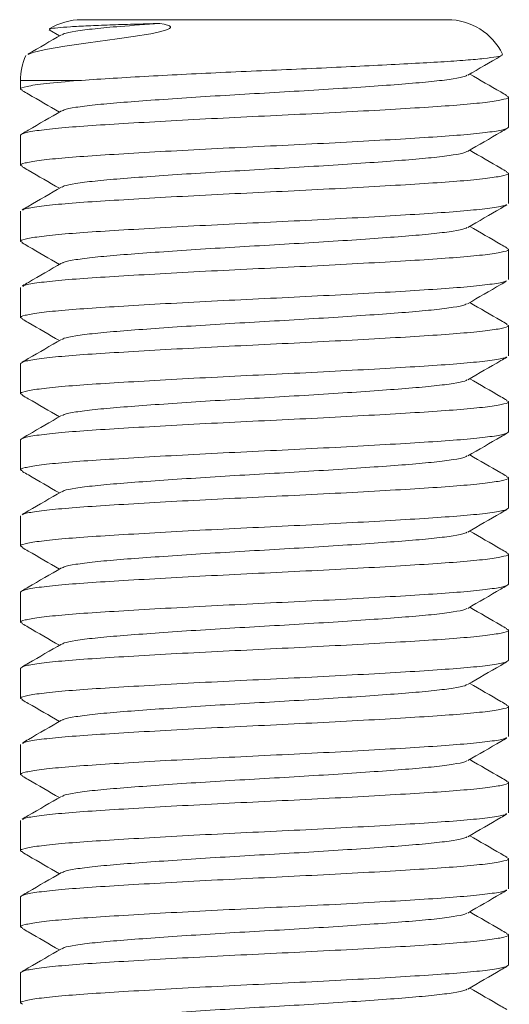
# Model space of a CAD drawing. Header units: millimetres. Extents: x 0 to 210, y 0 to 297.
# Tile 4 of 6: x 63.49 to 71.52, y 163.31 to 179.47. Entities that reach past the tile are written whole.
import ezdxf

# ---------------------------------------------------------------- set-up
doc = ezdxf.new("R2010")
doc.units = ezdxf.units.MM

msp = doc.modelspace()

# ---------------------------------------------------------------- linework, layer by layer
at = {"color": 7, "linetype": 'Continuous', "lineweight": 15}
for p, q in [((64.507, 179.471), (67.507, 179.471)), ((67.507, 179.471), (70.507, 179.471)), ((63.974, 179.303), (64.144, 179.204)), ((63.507, 178.471), (63.507, 178.331)), ((71.507, 177.706), (71.507, 178.202)), ((63.507, 177.577), (63.507, 177.081)), ((71.507, 176.456), (71.507, 176.952)), ((63.507, 176.327), (63.507, 175.831)), ((71.507, 175.206), (71.507, 175.702)), ((63.507, 175.077), (63.507, 174.581)), ((71.507, 173.956), (71.507, 174.452)), ((63.507, 173.827), (63.507, 173.331)), ((71.507, 172.706), (71.507, 173.202)), ((63.507, 172.577), (63.507, 172.081)), ((71.507, 171.456), (71.507, 171.952)), ((63.507, 171.327), (63.507, 170.831)), ((71.507, 170.206), (71.507, 170.702)), ((63.507, 170.077), (63.507, 169.581)), ((71.507, 168.956), (71.507, 169.452)), ((63.507, 168.827), (63.507, 168.331)), ((71.507, 167.706), (71.507, 168.202)), ((63.507, 167.577), (63.507, 167.081)), ((71.507, 166.456), (71.507, 166.952)), ((63.507, 166.327), (63.507, 165.831)), ((71.507, 165.206), (71.507, 165.702)), ((63.507, 165.077), (63.507, 164.581)), ((71.507, 163.956), (71.507, 164.452)), ((63.507, 163.827), (63.507, 163.331))]:
    msp.add_line(p, q, dxfattribs=at)
at = {"color": 8, "linetype": 'Continuous', "lineweight": 15}
msp.add_line((64.447, 178.471), (63.507, 178.471), dxfattribs=at)
at = {"color": 7, "linetype": 'Continuous', "lineweight": 15, "flags": 128}
msp.add_lwpolyline([(63.631, 178.9), (63.708, 178.934), (63.915, 178.983), (64.231, 179.037), (64.614, 179.092), (65.091, 179.155), (65.355, 179.193), (65.642, 179.241), (65.764, 179.266), (65.882, 179.297), (65.93, 179.315), (65.947, 179.325), (65.961, 179.335), (65.966, 179.345), (65.965, 179.355), (65.95, 179.368), (65.862, 179.396), (65.791, 179.409), (65.791, 179.409)], dxfattribs=at)
at = {"color": 7, "linetype": 'Continuous', "lineweight": 15}
for centre, start, end in [((64.507, 178.471), 90, 121.955), ((70.507, 178.471), 25.8897, 90), ((64.507, 178.471), 155.759, 180)]:
    msp.add_arc(centre, 1, start, end, dxfattribs=at)
for points, knots in [([(65.791, 179.409), (65.645, 179.405), (65.351, 179.397), (64.956, 179.385), (64.603, 179.371), (64.312, 179.355), (64.103, 179.339), (63.989, 179.325), (63.983, 179.317), (63.981, 179.314)], [0, 0, 0, 0, 0.1409063, 0.285265, 0.4388638, 0.5965665, 0.7562843, 0.9206162, 1, 1, 1, 1]), ([(65.791, 179.409), (65.564, 179.393), (65.16, 179.364), (64.708, 179.323), (64.399, 179.283), (64.223, 179.249), (64.2, 179.23), (64.193, 179.224)], [0, 0, 0, 0, 0.264695, 0.473416, 0.686255, 0.899094, 1, 1, 1, 1]), ([(64.177, 179.224), (63.996, 179.119), (63.813, 179.012), (63.63, 178.906), (63.628, 178.905)], [0, 0, 0, 0, 0.988536, 1, 1, 1, 1]), ([(71.397, 178.9), (71.401, 178.896), (71.415, 178.884), (71.32, 178.862), (71.122, 178.834), (70.814, 178.806), (70.414, 178.779), (69.928, 178.752), (69.378, 178.723), (68.766, 178.693), (68.122, 178.663), (67.453, 178.634), (66.79, 178.604), (66.139, 178.572), (65.521, 178.539), (64.936, 178.505), (64.612, 178.483), (64.447, 178.471)], [0, 0, 0, 0, 0.033974, 0.1003, 0.168505, 0.235549, 0.304537, 0.37159, 0.440549, 0.508249, 0.57791, 0.645639, 0.715319, 0.783299, 0.853245, 0.925438, 1, 1, 1, 1]), ([(70.839, 178.561), (71.02, 178.666), (71.208, 178.775), (71.396, 178.884), (71.403, 178.888)], [0, 0, 0, 0, 0.963368, 1, 1, 1, 1]), ([(71.476, 178.228), (71.444, 178.247), (71.242, 178.364), (71.04, 178.481), (70.871, 178.579)], [0, 0, 0, 0, 0.16168, 1, 1, 1, 1]), ([(64.447, 178.471), (64.262, 178.456), (63.891, 178.425), (63.588, 178.376), (63.475, 178.34), (63.528, 178.319), (63.543, 178.313)], [0, 0, 0, 0, 0.294799, 0.59214, 0.883939, 1, 1, 1, 1]), ([(70.823, 178.561), (70.816, 178.554), (70.793, 178.535), (70.616, 178.501), (70.308, 178.461), (69.889, 178.423), (69.381, 178.385), (68.797, 178.345), (68.163, 178.305), (67.507, 178.267), (66.852, 178.229), (66.218, 178.189), (65.634, 178.148), (65.126, 178.111), (64.707, 178.073), (64.399, 178.033), (64.222, 177.999), (64.199, 177.98), (64.192, 177.973)], [0, 0, 0, 0, 0.033276, 0.100511, 0.167747, 0.233682, 0.299616, 0.366852, 0.434087, 0.500022, 0.565957, 0.633192, 0.700428, 0.766362, 0.832297, 0.899533, 0.966768, 1, 1, 1, 1]), ([(63.538, 178.306), (63.571, 178.287), (63.773, 178.17), (63.975, 178.053), (64.144, 177.954)], [0, 0, 0, 0, 0.16169, 1, 1, 1, 1]), ([(63.507, 177.577), (63.522, 177.59), (63.552, 177.615), (63.789, 177.655), (64.161, 177.696), (64.661, 177.734), (65.269, 177.771), (65.967, 177.812), (66.725, 177.852), (67.507, 177.89), (68.29, 177.928), (69.048, 177.968), (69.746, 178.008), (70.354, 178.046), (70.853, 178.084), (71.229, 178.124), (71.451, 178.165), (71.534, 178.196), (71.487, 178.214), (71.472, 178.22)], [0, 0, 0, 0, 0.060135, 0.121454, 0.182773, 0.242908, 0.303043, 0.364362, 0.425681, 0.485816, 0.545951, 0.60727, 0.668589, 0.728724, 0.788859, 0.850179, 0.911498, 0.971633, 1, 1, 1, 1]), ([(64.176, 177.973), (63.995, 177.868), (63.781, 177.744), (63.567, 177.62), (63.534, 177.601)], [0, 0, 0, 0, 0.846718, 1, 1, 1, 1]), ([(71.507, 177.706), (71.493, 177.694), (71.463, 177.669), (71.225, 177.628), (70.854, 177.588), (70.354, 177.55), (69.746, 177.512), (69.048, 177.472), (68.29, 177.432), (67.507, 177.394), (66.725, 177.356), (65.967, 177.316), (65.269, 177.275), (64.661, 177.238), (64.162, 177.2), (63.786, 177.16), (63.564, 177.119), (63.481, 177.089), (63.526, 177.071), (63.54, 177.065)], [0, 0, 0, 0, 0.060287, 0.121762, 0.183236, 0.243524, 0.303811, 0.365285, 0.42676, 0.487047, 0.547334, 0.608809, 0.670283, 0.730571, 0.790858, 0.852332, 0.913807, 0.974094, 1, 1, 1, 1]), ([(70.837, 177.31), (71.019, 177.415), (71.232, 177.539), (71.446, 177.663), (71.479, 177.682)], [0, 0, 0, 0, 0.84693, 1, 1, 1, 1]), ([(70.822, 177.31), (70.815, 177.304), (70.792, 177.285), (70.616, 177.251), (70.308, 177.211), (69.889, 177.173), (69.381, 177.135), (68.797, 177.095), (68.163, 177.055), (67.507, 177.017), (66.852, 176.979), (66.218, 176.939), (65.634, 176.898), (65.126, 176.861), (64.707, 176.823), (64.399, 176.783), (64.222, 176.749), (64.199, 176.73), (64.192, 176.723)], [0, 0, 0, 0, 0.031946, 0.099282, 0.166618, 0.232651, 0.298684, 0.36602, 0.433356, 0.499389, 0.565422, 0.632758, 0.700094, 0.766127, 0.83216, 0.899496, 0.966832, 1, 1, 1, 1]), ([(71.479, 176.977), (71.446, 176.996), (71.243, 177.113), (71.041, 177.231), (70.871, 177.329)], [0, 0, 0, 0, 0.161395, 1, 1, 1, 1]), ([(63.535, 177.057), (63.568, 177.038), (63.771, 176.921), (63.974, 176.803), (64.144, 176.704)], [0, 0, 0, 0, 0.161253, 1, 1, 1, 1]), ([(63.54, 176.344), (63.55, 176.351), (63.577, 176.371), (63.792, 176.406), (64.16, 176.446), (64.661, 176.484), (65.269, 176.521), (65.967, 176.562), (66.725, 176.602), (67.507, 176.64), (68.29, 176.678), (69.048, 176.718), (69.746, 176.758), (70.354, 176.796), (70.853, 176.834), (71.229, 176.874), (71.451, 176.915), (71.534, 176.945), (71.488, 176.963), (71.474, 176.969)], [0, 0, 0, 0, 0.035461, 0.098515, 0.161569, 0.223405, 0.285241, 0.348295, 0.411349, 0.473185, 0.535021, 0.598075, 0.661129, 0.722965, 0.784801, 0.847855, 0.910909, 0.972745, 1, 1, 1, 1]), ([(64.176, 176.723), (63.995, 176.618), (63.782, 176.494), (63.568, 176.37), (63.535, 176.351)], [0, 0, 0, 0, 0.846837, 1, 1, 1, 1]), ([(71.474, 176.44), (71.465, 176.433), (71.437, 176.413), (71.223, 176.378), (70.854, 176.338), (70.353, 176.3), (69.746, 176.262), (69.048, 176.222), (68.29, 176.182), (67.507, 176.144), (66.725, 176.106), (65.967, 176.066), (65.269, 176.025), (64.661, 175.988), (64.162, 175.95), (63.786, 175.91), (63.564, 175.869), (63.481, 175.839), (63.526, 175.821), (63.539, 175.816)], [0, 0, 0, 0, 0.034726, 0.09792, 0.161115, 0.223088, 0.285062, 0.348256, 0.411451, 0.473425, 0.535398, 0.598593, 0.661787, 0.723761, 0.785734, 0.848929, 0.912123, 0.974097, 1, 1, 1, 1]), ([(70.838, 176.06), (71.019, 176.165), (71.232, 176.289), (71.446, 176.413), (71.479, 176.432)], [0, 0, 0, 0, 0.846961, 1, 1, 1, 1]), ([(70.822, 176.06), (70.815, 176.054), (70.792, 176.035), (70.616, 176.001), (70.308, 175.961), (69.889, 175.923), (69.381, 175.885), (68.797, 175.845), (68.163, 175.805), (67.507, 175.767), (66.852, 175.729), (66.218, 175.689), (65.634, 175.648), (65.126, 175.611), (64.707, 175.573), (64.399, 175.533), (64.224, 175.499), (64.202, 175.481), (64.195, 175.475)], [0, 0, 0, 0, 0.032234, 0.099752, 0.167271, 0.233482, 0.299694, 0.367213, 0.434731, 0.500943, 0.567155, 0.634673, 0.702191, 0.768403, 0.834615, 0.902133, 0.969652, 1, 1, 1, 1]), ([(71.479, 175.727), (71.446, 175.746), (71.243, 175.863), (71.041, 175.981), (70.871, 176.079)], [0, 0, 0, 0, 0.1614399, 1, 1, 1, 1]), ([(63.534, 175.808), (63.567, 175.789), (63.77, 175.671), (63.974, 175.553), (64.144, 175.454)], [0, 0, 0, 0, 0.161332, 1, 1, 1, 1]), ([(63.543, 175.095), (63.552, 175.102), (63.58, 175.121), (63.792, 175.156), (64.16, 175.196), (64.661, 175.234), (65.269, 175.271), (65.967, 175.312), (66.725, 175.352), (67.507, 175.39), (68.29, 175.428), (69.048, 175.468), (69.746, 175.508), (70.354, 175.546), (70.853, 175.584), (71.229, 175.624), (71.451, 175.665), (71.534, 175.695), (71.488, 175.714), (71.474, 175.719)], [0, 0, 0, 0, 0.032833, 0.096054, 0.159275, 0.221276, 0.283276, 0.346497, 0.409718, 0.471719, 0.533719, 0.59694, 0.660162, 0.722162, 0.784162, 0.847383, 0.910605, 0.972605, 1, 1, 1, 1]), ([(64.179, 175.475), (63.998, 175.37), (63.785, 175.246), (63.571, 175.122), (63.538, 175.103)], [0, 0, 0, 0, 0.847182, 1, 1, 1, 1]), ([(71.472, 175.188), (71.462, 175.182), (71.435, 175.162), (71.222, 175.128), (70.855, 175.088), (70.353, 175.05), (69.746, 175.012), (69.048, 174.972), (68.29, 174.932), (67.507, 174.894), (66.725, 174.856), (65.967, 174.816), (65.269, 174.775), (64.661, 174.738), (64.162, 174.7), (63.786, 174.66), (63.564, 174.619), (63.481, 174.589), (63.527, 174.57), (63.54, 174.565)], [0, 0, 0, 0, 0.032726, 0.095969, 0.159213, 0.221235, 0.283257, 0.346501, 0.409744, 0.471766, 0.533789, 0.597032, 0.660276, 0.722298, 0.78432, 0.847564, 0.910807, 0.972829, 1, 1, 1, 1]), ([(70.836, 174.809), (71.017, 174.914), (71.23, 175.038), (71.444, 175.162), (71.476, 175.181)], [0, 0, 0, 0, 0.8471874, 1, 1, 1, 1]), ([(70.82, 174.809), (70.813, 174.803), (70.79, 174.784), (70.615, 174.751), (70.308, 174.711), (69.889, 174.673), (69.381, 174.635), (68.797, 174.595), (68.163, 174.555), (67.507, 174.517), (66.852, 174.479), (66.218, 174.439), (65.634, 174.398), (65.126, 174.361), (64.707, 174.323), (64.399, 174.283), (64.223, 174.249), (64.2, 174.23), (64.193, 174.224)], [0, 0, 0, 0, 0.030182, 0.09772, 0.165258, 0.23149, 0.297721, 0.365259, 0.432798, 0.499029, 0.56526, 0.632799, 0.700337, 0.766568, 0.8328, 0.900338, 0.967876, 1, 1, 1, 1]), ([(71.48, 174.476), (71.447, 174.495), (71.244, 174.613), (71.041, 174.731), (70.871, 174.829)], [0, 0, 0, 0, 0.161348, 1, 1, 1, 1]), ([(63.536, 174.557), (63.569, 174.538), (63.771, 174.421), (63.974, 174.303), (64.144, 174.204)], [0, 0, 0, 0, 0.161467, 1, 1, 1, 1]), ([(63.507, 173.827), (63.522, 173.84), (63.552, 173.865), (63.789, 173.905), (64.161, 173.946), (64.661, 173.984), (65.269, 174.021), (65.967, 174.062), (66.725, 174.102), (67.507, 174.14), (68.29, 174.178), (69.048, 174.218), (69.746, 174.258), (70.354, 174.296), (70.853, 174.334), (71.229, 174.374), (71.451, 174.415), (71.534, 174.445), (71.489, 174.463), (71.476, 174.468)], [0, 0, 0, 0, 0.060323, 0.121835, 0.183346, 0.24367, 0.303993, 0.365504, 0.427016, 0.487339, 0.547663, 0.609174, 0.670685, 0.731009, 0.791332, 0.852844, 0.914355, 0.974678, 1, 1, 1, 1]), ([(64.177, 174.224), (63.996, 174.119), (63.783, 173.995), (63.569, 173.871), (63.536, 173.852)], [0, 0, 0, 0, 0.846979, 1, 1, 1, 1]), ([(71.475, 173.94), (71.465, 173.933), (71.437, 173.913), (71.223, 173.878), (70.854, 173.838), (70.353, 173.8), (69.746, 173.762), (69.048, 173.722), (68.29, 173.682), (67.507, 173.644), (66.725, 173.606), (65.967, 173.566), (65.269, 173.525), (64.661, 173.488), (64.162, 173.45), (63.786, 173.41), (63.564, 173.369), (63.481, 173.339), (63.527, 173.32), (63.541, 173.315)], [0, 0, 0, 0, 0.035229, 0.098304, 0.161378, 0.223235, 0.285092, 0.348166, 0.411241, 0.473098, 0.534955, 0.598029, 0.661104, 0.722961, 0.784817, 0.847892, 0.910967, 0.972824, 1, 1, 1, 1]), ([(70.838, 173.561), (71.019, 173.666), (71.233, 173.79), (71.447, 173.913), (71.48, 173.932)], [0, 0, 0, 0, 0.846884, 1, 1, 1, 1]), ([(70.823, 173.56), (70.815, 173.554), (70.792, 173.535), (70.616, 173.501), (70.308, 173.461), (69.889, 173.423), (69.381, 173.385), (68.797, 173.345), (68.163, 173.305), (67.507, 173.267), (66.852, 173.229), (66.218, 173.189), (65.634, 173.148), (65.126, 173.111), (64.707, 173.073), (64.399, 173.033), (64.223, 172.999), (64.2, 172.98), (64.193, 172.974)], [0, 0, 0, 0, 0.032971, 0.100323, 0.167675, 0.233724, 0.299772, 0.367124, 0.434476, 0.500525, 0.566574, 0.633926, 0.701278, 0.767326, 0.833375, 0.900727, 0.968079, 1, 1, 1, 1]), ([(71.48, 173.226), (71.447, 173.245), (71.244, 173.363), (71.041, 173.481), (70.871, 173.579)], [0, 0, 0, 0, 0.161251, 1, 1, 1, 1]), ([(63.536, 173.307), (63.569, 173.288), (63.771, 173.171), (63.974, 173.053), (64.144, 172.954)], [0, 0, 0, 0, 0.161384, 1, 1, 1, 1]), ([(63.507, 172.577), (63.522, 172.59), (63.552, 172.615), (63.789, 172.655), (64.161, 172.696), (64.661, 172.734), (65.269, 172.771), (65.967, 172.812), (66.725, 172.852), (67.507, 172.89), (68.29, 172.928), (69.048, 172.968), (69.746, 173.008), (70.354, 173.046), (70.853, 173.084), (71.229, 173.124), (71.451, 173.165), (71.534, 173.195), (71.489, 173.213), (71.475, 173.218)], [0, 0, 0, 0, 0.060308, 0.121803, 0.183298, 0.243605, 0.303913, 0.365408, 0.426903, 0.487211, 0.547518, 0.609013, 0.670508, 0.730816, 0.791123, 0.852619, 0.914114, 0.974421, 1, 1, 1, 1]), ([(64.177, 172.974), (63.996, 172.869), (63.783, 172.745), (63.569, 172.621), (63.536, 172.602)], [0, 0, 0, 0, 0.846972, 1, 1, 1, 1]), ([(71.507, 172.706), (71.493, 172.694), (71.463, 172.669), (71.225, 172.628), (70.854, 172.588), (70.354, 172.55), (69.746, 172.512), (69.048, 172.472), (68.29, 172.432), (67.507, 172.394), (66.725, 172.356), (65.967, 172.316), (65.269, 172.275), (64.661, 172.238), (64.162, 172.2), (63.786, 172.16), (63.564, 172.119), (63.481, 172.088), (63.528, 172.069), (63.543, 172.063)], [0, 0, 0, 0, 0.060132, 0.121448, 0.182764, 0.242896, 0.303028, 0.364344, 0.42566, 0.485792, 0.545924, 0.60724, 0.668556, 0.728688, 0.78882, 0.850136, 0.911452, 0.971584, 1, 1, 1, 1]), ([(70.839, 172.311), (71.02, 172.416), (71.234, 172.54), (71.448, 172.664), (71.48, 172.683)], [0, 0, 0, 0, 0.846708, 1, 1, 1, 1]), ([(70.823, 172.311), (70.816, 172.304), (70.793, 172.285), (70.616, 172.251), (70.308, 172.211), (69.889, 172.173), (69.381, 172.135), (68.797, 172.095), (68.163, 172.055), (67.507, 172.017), (66.852, 171.979), (66.218, 171.939), (65.634, 171.898), (65.126, 171.861), (64.707, 171.823), (64.399, 171.783), (64.222, 171.749), (64.199, 171.73), (64.192, 171.723)], [0, 0, 0, 0, 0.033319, 0.100564, 0.16781, 0.233754, 0.299698, 0.366943, 0.434188, 0.500132, 0.566076, 0.633321, 0.700567, 0.76651, 0.832454, 0.8997, 0.966945, 1, 1, 1, 1]), ([(71.477, 171.978), (71.444, 171.997), (71.242, 172.114), (71.04, 172.231), (70.871, 172.329)], [0, 0, 0, 0, 0.1616219, 1, 1, 1, 1]), ([(63.538, 172.056), (63.571, 172.037), (63.773, 171.92), (63.975, 171.803), (64.144, 171.704)], [0, 0, 0, 0, 0.161701, 1, 1, 1, 1]), ([(63.539, 171.343), (63.549, 171.351), (63.577, 171.371), (63.792, 171.406), (64.16, 171.446), (64.661, 171.484), (65.269, 171.521), (65.967, 171.562), (66.725, 171.602), (67.507, 171.64), (68.29, 171.678), (69.048, 171.718), (69.746, 171.758), (70.354, 171.796), (70.853, 171.834), (71.229, 171.874), (71.451, 171.915), (71.534, 171.946), (71.487, 171.964), (71.472, 171.97)], [0, 0, 0, 0, 0.035731, 0.098654, 0.161577, 0.223285, 0.284994, 0.347917, 0.41084, 0.472548, 0.534256, 0.59718, 0.660103, 0.721811, 0.783519, 0.846442, 0.909366, 0.971074, 1, 1, 1, 1]), ([(64.176, 171.723), (63.995, 171.618), (63.781, 171.494), (63.567, 171.37), (63.535, 171.351)], [0, 0, 0, 0, 0.846743, 1, 1, 1, 1]), ([(71.507, 171.456), (71.493, 171.444), (71.463, 171.419), (71.225, 171.378), (70.854, 171.338), (70.354, 171.3), (69.746, 171.262), (69.048, 171.222), (68.29, 171.182), (67.507, 171.144), (66.725, 171.106), (65.967, 171.066), (65.269, 171.025), (64.661, 170.988), (64.162, 170.95), (63.786, 170.91), (63.564, 170.869), (63.481, 170.839), (63.526, 170.821), (63.54, 170.815)], [0, 0, 0, 0, 0.0602817, 0.1217503, 0.183219, 0.2435007, 0.3037823, 0.365251, 0.4267196, 0.4870013, 0.547283, 0.6087516, 0.6702203, 0.730502, 0.7907836, 0.8522523, 0.9137209, 0.9740026, 1, 1, 1, 1]), ([(70.838, 171.06), (71.019, 171.165), (71.232, 171.289), (71.446, 171.413), (71.479, 171.432)], [0, 0, 0, 0, 0.8469231, 1, 1, 1, 1]), ([(70.822, 171.06), (70.815, 171.054), (70.792, 171.035), (70.616, 171.001), (70.308, 170.961), (69.889, 170.923), (69.381, 170.885), (68.797, 170.845), (68.163, 170.805), (67.507, 170.767), (66.852, 170.729), (66.218, 170.689), (65.634, 170.648), (65.126, 170.611), (64.707, 170.573), (64.399, 170.533), (64.222, 170.499), (64.199, 170.479), (64.192, 170.473)], [0, 0, 0, 0, 0.031979, 0.099297, 0.166616, 0.232632, 0.298648, 0.365966, 0.433285, 0.499301, 0.565317, 0.632635, 0.699954, 0.76597, 0.831986, 0.899304, 0.966623, 1, 1, 1, 1]), ([(71.479, 170.727), (71.446, 170.746), (71.243, 170.863), (71.041, 170.981), (70.871, 171.079)], [0, 0, 0, 0, 0.161401, 1, 1, 1, 1]), ([(63.535, 170.807), (63.568, 170.788), (63.771, 170.671), (63.974, 170.553), (64.144, 170.454)], [0, 0, 0, 0, 0.1612549, 1, 1, 1, 1]), ([(63.507, 170.077), (63.522, 170.09), (63.552, 170.115), (63.789, 170.155), (64.161, 170.196), (64.661, 170.234), (65.269, 170.271), (65.967, 170.312), (66.725, 170.352), (67.507, 170.39), (68.29, 170.428), (69.048, 170.468), (69.746, 170.508), (70.354, 170.546), (70.853, 170.584), (71.229, 170.624), (71.451, 170.665), (71.534, 170.695), (71.488, 170.714), (71.474, 170.719)], [0, 0, 0, 0, 0.060242, 0.121671, 0.183099, 0.243341, 0.303584, 0.365012, 0.42644, 0.486683, 0.546925, 0.608353, 0.669782, 0.730024, 0.790266, 0.851695, 0.913123, 0.973365, 1, 1, 1, 1]), ([(64.176, 170.473), (63.995, 170.368), (63.781, 170.244), (63.567, 170.12), (63.535, 170.101)], [0, 0, 0, 0, 0.846781, 1, 1, 1, 1]), ([(71.507, 170.206), (71.493, 170.194), (71.463, 170.169), (71.225, 170.128), (70.854, 170.088), (70.354, 170.05), (69.746, 170.012), (69.048, 169.972), (68.29, 169.932), (67.507, 169.894), (66.725, 169.856), (65.967, 169.816), (65.269, 169.775), (64.661, 169.738), (64.162, 169.7), (63.786, 169.66), (63.564, 169.619), (63.481, 169.589), (63.526, 169.571), (63.539, 169.566)], [0, 0, 0, 0, 0.060332, 0.121851, 0.18337, 0.243702, 0.304033, 0.365553, 0.427072, 0.487404, 0.547735, 0.609255, 0.670774, 0.731106, 0.791437, 0.852957, 0.914476, 0.974808, 1, 1, 1, 1]), ([(70.838, 169.81), (71.019, 169.915), (71.232, 170.039), (71.446, 170.163), (71.479, 170.182)], [0, 0, 0, 0, 0.846955, 1, 1, 1, 1]), ([(70.822, 169.81), (70.815, 169.804), (70.792, 169.785), (70.616, 169.751), (70.308, 169.711), (69.889, 169.673), (69.381, 169.635), (68.797, 169.595), (68.163, 169.555), (67.507, 169.517), (66.852, 169.479), (66.218, 169.439), (65.634, 169.398), (65.126, 169.361), (64.707, 169.323), (64.399, 169.283), (64.224, 169.249), (64.201, 169.231), (64.194, 169.225)], [0, 0, 0, 0, 0.032266, 0.099761, 0.167255, 0.233443, 0.299632, 0.367126, 0.434621, 0.500809, 0.566997, 0.634492, 0.701986, 0.768175, 0.834363, 0.901858, 0.969352, 1, 1, 1, 1]), ([(71.479, 169.477), (71.446, 169.496), (71.243, 169.613), (71.041, 169.731), (70.871, 169.829)], [0, 0, 0, 0, 0.161431, 1, 1, 1, 1]), ([(63.534, 169.558), (63.567, 169.539), (63.77, 169.421), (63.974, 169.303), (64.144, 169.204)], [0, 0, 0, 0, 0.161329, 1, 1, 1, 1]), ([(63.507, 168.827), (63.522, 168.84), (63.552, 168.865), (63.789, 168.905), (64.161, 168.946), (64.661, 168.984), (65.269, 169.021), (65.967, 169.062), (66.725, 169.102), (67.507, 169.14), (68.29, 169.178), (69.048, 169.218), (69.746, 169.258), (70.354, 169.296), (70.853, 169.334), (71.229, 169.374), (71.451, 169.415), (71.534, 169.445), (71.488, 169.463), (71.474, 169.469)], [0, 0, 0, 0, 0.060245, 0.121677, 0.183108, 0.243354, 0.303599, 0.365031, 0.426462, 0.486707, 0.546953, 0.608384, 0.669816, 0.730061, 0.790306, 0.851738, 0.913169, 0.973415, 1, 1, 1, 1]), ([(64.179, 169.225), (63.998, 169.12), (63.784, 168.996), (63.571, 168.872), (63.538, 168.853)], [0, 0, 0, 0, 0.847168, 1, 1, 1, 1]), ([(71.507, 168.956), (71.493, 168.944), (71.463, 168.919), (71.225, 168.878), (70.854, 168.838), (70.354, 168.8), (69.746, 168.762), (69.048, 168.722), (68.29, 168.682), (67.507, 168.644), (66.725, 168.606), (65.967, 168.566), (65.269, 168.525), (64.661, 168.488), (64.162, 168.45), (63.786, 168.41), (63.564, 168.369), (63.481, 168.339), (63.526, 168.32), (63.54, 168.315)], [0, 0, 0, 0, 0.0602596, 0.1217058, 0.1831519, 0.2434115, 0.3036711, 0.3651173, 0.4265634, 0.486823, 0.5470826, 0.6085288, 0.6699749, 0.7302345, 0.7904941, 0.8519403, 0.9133864, 0.973646, 1, 1, 1, 1]), ([(70.836, 168.559), (71.016, 168.664), (71.23, 168.788), (71.444, 168.912), (71.476, 168.931)], [0, 0, 0, 0, 0.847188, 1, 1, 1, 1]), ([(70.82, 168.559), (70.813, 168.553), (70.79, 168.534), (70.615, 168.501), (70.308, 168.461), (69.889, 168.423), (69.381, 168.385), (68.797, 168.345), (68.163, 168.305), (67.507, 168.267), (66.852, 168.229), (66.218, 168.189), (65.634, 168.148), (65.126, 168.111), (64.707, 168.073), (64.399, 168.033), (64.224, 167.999), (64.201, 167.981), (64.194, 167.975)], [0, 0, 0, 0, 0.030191, 0.097838, 0.165484, 0.231821, 0.298159, 0.365805, 0.433452, 0.499789, 0.566127, 0.633773, 0.70142, 0.767757, 0.834094, 0.901741, 0.969387, 1, 1, 1, 1]), ([(71.48, 168.226), (71.447, 168.245), (71.244, 168.363), (71.041, 168.481), (70.871, 168.579)], [0, 0, 0, 0, 0.161368, 1, 1, 1, 1]), ([(63.536, 168.307), (63.569, 168.288), (63.771, 168.171), (63.974, 168.053), (64.144, 167.954)], [0, 0, 0, 0, 0.16146, 1, 1, 1, 1]), ([(63.541, 167.594), (63.551, 167.601), (63.579, 167.621), (63.792, 167.656), (64.16, 167.696), (64.661, 167.734), (65.269, 167.771), (65.967, 167.812), (66.725, 167.852), (67.507, 167.89), (68.29, 167.928), (69.048, 167.968), (69.746, 168.008), (70.354, 168.046), (70.853, 168.084), (71.229, 168.124), (71.451, 168.165), (71.534, 168.195), (71.489, 168.213), (71.476, 168.218)], [0, 0, 0, 0, 0.034, 0.097224, 0.160449, 0.222452, 0.284455, 0.347679, 0.410903, 0.472906, 0.53491, 0.598134, 0.661358, 0.723361, 0.785364, 0.848588, 0.911812, 0.973816, 1, 1, 1, 1]), ([(64.179, 167.975), (63.998, 167.869), (63.784, 167.745), (63.57, 167.621), (63.537, 167.602)], [0, 0, 0, 0, 0.846997, 1, 1, 1, 1]), ([(71.475, 167.69), (71.465, 167.683), (71.437, 167.663), (71.223, 167.628), (70.854, 167.588), (70.353, 167.55), (69.746, 167.512), (69.048, 167.472), (68.29, 167.432), (67.507, 167.394), (66.725, 167.356), (65.967, 167.316), (65.269, 167.275), (64.661, 167.238), (64.162, 167.2), (63.786, 167.16), (63.564, 167.119), (63.481, 167.089), (63.527, 167.07), (63.54, 167.065)], [0, 0, 0, 0, 0.035135, 0.098218, 0.161302, 0.223167, 0.285033, 0.348116, 0.4112, 0.473066, 0.534931, 0.598015, 0.661098, 0.722964, 0.784829, 0.847913, 0.910996, 0.972862, 1, 1, 1, 1]), ([(70.838, 167.311), (71.019, 167.416), (71.233, 167.539), (71.447, 167.663), (71.479, 167.682)], [0, 0, 0, 0, 0.846902, 1, 1, 1, 1]), ([(70.823, 167.31), (70.815, 167.304), (70.792, 167.285), (70.616, 167.251), (70.308, 167.211), (69.889, 167.173), (69.381, 167.135), (68.797, 167.095), (68.163, 167.055), (67.507, 167.017), (66.852, 166.979), (66.218, 166.939), (65.634, 166.898), (65.126, 166.861), (64.707, 166.823), (64.399, 166.783), (64.223, 166.749), (64.2, 166.73), (64.193, 166.724)], [0, 0, 0, 0, 0.032886, 0.10024, 0.167593, 0.233643, 0.299693, 0.367047, 0.4344, 0.50045, 0.5665, 0.633854, 0.701207, 0.767257, 0.833307, 0.90066, 0.968014, 1, 1, 1, 1]), ([(71.48, 166.976), (71.447, 166.995), (71.244, 167.113), (71.041, 167.231), (70.871, 167.329)], [0, 0, 0, 0, 0.161257, 1, 1, 1, 1]), ([(63.536, 167.057), (63.569, 167.038), (63.771, 166.921), (63.974, 166.803), (64.144, 166.704)], [0, 0, 0, 0, 0.161379, 1, 1, 1, 1]), ([(63.541, 166.344), (63.55, 166.351), (63.578, 166.371), (63.792, 166.406), (64.16, 166.446), (64.661, 166.484), (65.269, 166.521), (65.967, 166.562), (66.725, 166.602), (67.507, 166.64), (68.29, 166.678), (69.048, 166.718), (69.746, 166.758), (70.354, 166.796), (70.853, 166.834), (71.229, 166.874), (71.451, 166.915), (71.534, 166.945), (71.489, 166.963), (71.476, 166.968)], [0, 0, 0, 0, 0.034647, 0.097836, 0.161026, 0.222995, 0.284965, 0.348155, 0.411344, 0.473314, 0.535283, 0.598473, 0.661663, 0.723632, 0.785602, 0.848792, 0.911981, 0.973951, 1, 1, 1, 1]), ([(64.177, 166.724), (63.996, 166.619), (63.783, 166.495), (63.569, 166.371), (63.536, 166.352)], [0, 0, 0, 0, 0.846967, 1, 1, 1, 1]), ([(71.476, 166.441), (71.466, 166.433), (71.438, 166.413), (71.223, 166.378), (70.854, 166.338), (70.353, 166.3), (69.746, 166.262), (69.048, 166.222), (68.29, 166.182), (67.507, 166.144), (66.725, 166.106), (65.967, 166.066), (65.269, 166.025), (64.661, 165.988), (64.162, 165.95), (63.786, 165.91), (63.564, 165.869), (63.481, 165.838), (63.528, 165.819), (63.543, 165.813)], [0, 0, 0, 0, 0.0359356, 0.0988288, 0.161722, 0.2234007, 0.2850795, 0.3479727, 0.4108659, 0.4725446, 0.5342233, 0.5971166, 0.6600098, 0.7216885, 0.7833672, 0.8462604, 0.9091536, 0.9708324, 1, 1, 1, 1]), ([(70.839, 166.061), (71.02, 166.166), (71.234, 166.29), (71.448, 166.414), (71.48, 166.433)], [0, 0, 0, 0, 0.8467034, 1, 1, 1, 1]), ([(70.823, 166.061), (70.816, 166.054), (70.793, 166.035), (70.616, 166.001), (70.308, 165.961), (69.889, 165.923), (69.381, 165.885), (68.797, 165.845), (68.163, 165.805), (67.507, 165.767), (66.852, 165.729), (66.218, 165.689), (65.634, 165.648), (65.126, 165.611), (64.707, 165.573), (64.399, 165.533), (64.222, 165.499), (64.2, 165.48), (64.192, 165.473)], [0, 0, 0, 0, 0.033361, 0.1006176, 0.1678742, 0.2338293, 0.2997844, 0.367041, 0.4342976, 0.5002527, 0.5662078, 0.6334644, 0.700721, 0.7666761, 0.8326312, 0.8998878, 0.9671444, 1, 1, 1, 1]), ([(71.477, 165.728), (71.444, 165.747), (71.242, 165.864), (71.04, 165.981), (70.871, 166.079)], [0, 0, 0, 0, 0.161544, 1, 1, 1, 1]), ([(63.538, 165.806), (63.571, 165.787), (63.773, 165.67), (63.975, 165.553), (64.144, 165.454)], [0, 0, 0, 0, 0.161711, 1, 1, 1, 1]), ([(63.507, 165.077), (63.522, 165.09), (63.552, 165.115), (63.789, 165.155), (64.161, 165.196), (64.661, 165.234), (65.269, 165.271), (65.967, 165.312), (66.725, 165.352), (67.507, 165.39), (68.29, 165.428), (69.048, 165.468), (69.746, 165.508), (70.354, 165.546), (70.853, 165.584), (71.229, 165.624), (71.451, 165.665), (71.534, 165.696), (71.487, 165.714), (71.472, 165.72)], [0, 0, 0, 0, 0.060162, 0.121509, 0.182856, 0.243018, 0.30318, 0.364527, 0.425874, 0.486036, 0.546198, 0.607545, 0.668892, 0.729054, 0.789216, 0.850563, 0.91191, 0.972072, 1, 1, 1, 1]), ([(64.176, 165.473), (63.995, 165.368), (63.782, 165.244), (63.568, 165.12), (63.535, 165.101)], [0, 0, 0, 0, 0.846774, 1, 1, 1, 1]), ([(71.474, 165.19), (71.465, 165.183), (71.437, 165.163), (71.223, 165.128), (70.854, 165.088), (70.353, 165.05), (69.746, 165.012), (69.048, 164.972), (68.29, 164.932), (67.507, 164.894), (66.725, 164.856), (65.967, 164.816), (65.269, 164.775), (64.661, 164.738), (64.162, 164.7), (63.786, 164.66), (63.564, 164.619), (63.481, 164.589), (63.526, 164.57), (63.54, 164.565)], [0, 0, 0, 0, 0.034855, 0.097981, 0.161106, 0.223012, 0.284918, 0.348043, 0.411168, 0.473075, 0.534981, 0.598106, 0.661231, 0.723137, 0.785043, 0.848169, 0.911294, 0.9732, 1, 1, 1, 1]), ([(70.838, 164.81), (71.019, 164.915), (71.232, 165.039), (71.446, 165.163), (71.479, 165.182)], [0, 0, 0, 0, 0.8469156, 1, 1, 1, 1]), ([(71.478, 164.477), (71.445, 164.496), (71.243, 164.614), (71.04, 164.731), (70.871, 164.829)], [0, 0, 0, 0, 0.161821, 1, 1, 1, 1]), ([(70.822, 164.81), (70.815, 164.804), (70.792, 164.785), (70.616, 164.751), (70.308, 164.711), (69.889, 164.673), (69.381, 164.635), (68.797, 164.595), (68.163, 164.555), (67.507, 164.517), (66.852, 164.479), (66.218, 164.439), (65.634, 164.398), (65.126, 164.361), (64.707, 164.323), (64.399, 164.283), (64.222, 164.249), (64.199, 164.229), (64.192, 164.223)], [0, 0, 0, 0, 0.032016, 0.099323, 0.166629, 0.232633, 0.298637, 0.365944, 0.43325, 0.499255, 0.565259, 0.632565, 0.699872, 0.765876, 0.83188, 0.899186, 0.966493, 1, 1, 1, 1]), ([(63.536, 164.557), (63.568, 164.538), (63.771, 164.421), (63.974, 164.303), (64.144, 164.204)], [0, 0, 0, 0, 0.161258, 1, 1, 1, 1]), ([(63.507, 163.827), (63.522, 163.84), (63.552, 163.865), (63.789, 163.905), (64.161, 163.946), (64.661, 163.984), (65.269, 164.021), (65.967, 164.062), (66.725, 164.102), (67.507, 164.14), (68.29, 164.178), (69.048, 164.218), (69.746, 164.258), (70.354, 164.296), (70.853, 164.334), (71.229, 164.374), (71.451, 164.415), (71.534, 164.445), (71.488, 164.464), (71.473, 164.47)], [0, 0, 0, 0, 0.060205, 0.121595, 0.182985, 0.24319, 0.303394, 0.364785, 0.426175, 0.486379, 0.546584, 0.607974, 0.669364, 0.729569, 0.789774, 0.851164, 0.912554, 0.972759, 1, 1, 1, 1]), ([(64.176, 164.223), (63.995, 164.118), (63.781, 163.994), (63.567, 163.87), (63.535, 163.851)], [0, 0, 0, 0, 0.846738, 1, 1, 1, 1]), ([(71.507, 163.956), (71.493, 163.944), (71.463, 163.919), (71.225, 163.878), (70.854, 163.838), (70.354, 163.8), (69.746, 163.762), (69.048, 163.722), (68.29, 163.682), (67.507, 163.644), (66.725, 163.606), (65.967, 163.566), (65.269, 163.525), (64.661, 163.488), (64.162, 163.45), (63.786, 163.41), (63.564, 163.369), (63.481, 163.339), (63.526, 163.321), (63.539, 163.316)], [0, 0, 0, 0, 0.060333, 0.121854, 0.183374, 0.243707, 0.30404, 0.365561, 0.427082, 0.487415, 0.547747, 0.609268, 0.670789, 0.731122, 0.791455, 0.852976, 0.914496, 0.974829, 1, 1, 1, 1]), ([(70.838, 163.56), (71.019, 163.665), (71.232, 163.789), (71.446, 163.913), (71.479, 163.932)], [0, 0, 0, 0, 0.846949, 1, 1, 1, 1]), ([(70.822, 163.56), (70.815, 163.554), (70.792, 163.535), (70.616, 163.501), (70.308, 163.461), (69.889, 163.423), (69.381, 163.385), (68.797, 163.345), (68.163, 163.305), (67.507, 163.267), (66.852, 163.229), (66.218, 163.189), (65.634, 163.148), (65.126, 163.111), (64.707, 163.073), (64.399, 163.033), (64.224, 162.999), (64.201, 162.98), (64.194, 162.974)], [0, 0, 0, 0, 0.032299, 0.099762, 0.167225, 0.233382, 0.299539, 0.367002, 0.434465, 0.500622, 0.566779, 0.634242, 0.701705, 0.767862, 0.834019, 0.901482, 0.968945, 1, 1, 1, 1]), ([(71.479, 163.227), (71.446, 163.246), (71.243, 163.363), (71.041, 163.481), (70.871, 163.579)], [0, 0, 0, 0, 0.161416, 1, 1, 1, 1])]:
    msp.add_open_spline(points, degree=3, knots=knots, dxfattribs=at)

doc.saveas('drawing.dxf')
